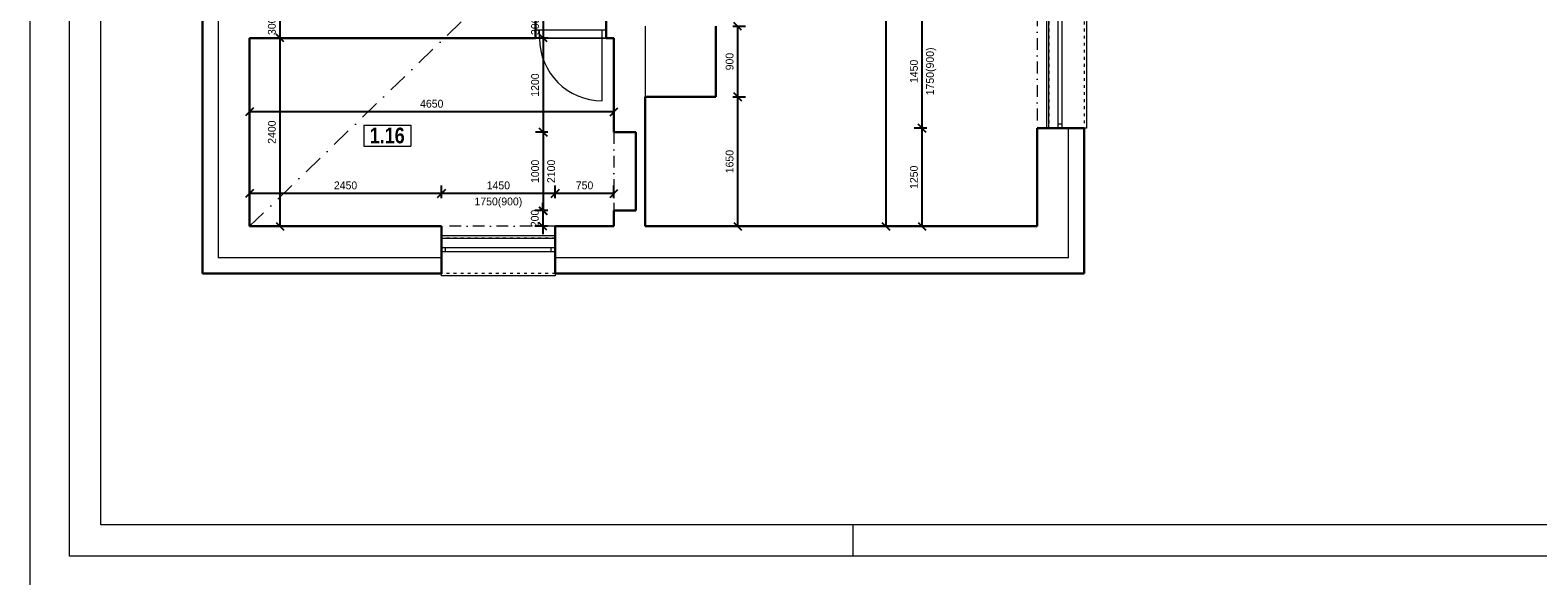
# Model space of a CAD drawing. Header units: millimetres. Extents: x -65956 to 5894746, y -14679 to 163521.
# Tile 23 of 89: x -65956 to -46716, y 15271 to 22227. Entities that reach past the tile are written whole.
import ezdxf

# ---------------------------------------------------------------- set-up
doc = ezdxf.new("R2010")
doc.units = ezdxf.units.MM
for name, pattern in [('__$$DASHDOT$$', [10.01, 5, -2.5, 0.01, -2.5]), ('ACAD_ISO03W100', [30, 12, -18]), ('ČERCHOVANÁ', [1, 0.5, -0.25, 0, -0.25])]:
    doc.linetypes.add(name, pattern=pattern)
doc.layers.get('0').update_dxf_attribs({"lineweight": 5})
doc.layers.get('Defpoints').update_dxf_attribs({"color": 2, "lineweight": 30})
doc.layers.add('- pomocna', color=232, linetype='Continuous', lineweight=0, plot=False)
doc.layers.add('- pomocná oramovanie', color=245, linetype='Continuous', lineweight=0, plot=False)
for name, color, linetype, lineweight in [('H popisky', 30, 'Continuous', 25), ('H stavba', 82, 'Continuous', 30), ('KOTY', 51, 'Continuous', 5), ('otvor', 163, 'Continuous', 5), ('Tbč stavba', 4, 'ČERCHOVANÁ', 0), ('Tč stavba', 7, 'ACAD_ISO03W100', 5), ('VT sanita', 210, 'Continuous', 5)]:
    doc.layers.add(name, color=color, linetype=linetype, lineweight=lineweight)
doc.styles.add('1-100_te_2mm_200', font='technic_.ttf', dxfattribs={"height": 200})
doc.styles.add('1-20_ce_5mm_100', font='GOTHIC.TTF', dxfattribs={"height": 100})
doc.styles.add('1-50_ce_2mm_100', font='GOTHIC.TTF', dxfattribs={"height": 100})
doc.dimstyles.new('technic_1-100', dxfattribs={"dimtxt": 200, "dimasz": 240, "dimexe": 300, "dimexo": 200, "dimgap": 100, "dimtad": 1, "dimdec": 1, "dimrnd": 0.5, "dimtxsty": '1-100_te_2mm_200', "dimblk": 'OBLIQUE', "dimcen": 2.5, "dimclrd": 256, "dimclrt": 256, "dimadec": 0, "dimazin": 0, "dimtfac": 1, "dimtdec": 1, "dimtix": 1, "dimtmove": 1, "dimatfit": 3, "dimldrblk": 'OBLIQUE', "dimfxl": 400, "dimfxlon": 1, "dimarcsym": 0})

# ---------------------------------------------------------------- blocks, each defined once
blk = doc.blocks.new('cxyvyxcvcx')
at = {"layer": '- pomocná oramovanie'}
for points in [[(-136218, -52983), (-178218, -52983), (-178218, -23283), (-136218, -23283)], [(-137118, -52083), (-177318, -52083), (-177318, -24183), (-137118, -24183)]]:
    blk.add_lwpolyline(points, close=True, dxfattribs=at)
blk.add_line((-167718, -52083), (-167718, -52483))
blk.add_lwpolyline([(-136718, -52483), (-177718, -52483), (-177718, -23783), (-136718, -23783)], close=True)
blk = doc.blocks.new('_Oblique')
at = {"color": 0, "linetype": 'ByBlock', "lineweight": -2}
blk.add_line((-0.5, -0.5), (0.5, 0.5), dxfattribs=at)
blk = doc.blocks.new('*D1132')
at = {"layer": 'Defpoints', "color": 0, "transparency": 16777216}
for p in [(-53106, 22427), (-54575, 20977), (-53106, 20977)]:
    blk.add_point(p, dxfattribs=at)
at = {"layer": 'KOTY', "color": 0, "lineweight": -2, "transparency": 16777216}
for p, q in [((-54515, 22427), (-54675, 22427)), ((-54515, 20977), (-54675, 20977))]:
    blk.add_line(p, q, dxfattribs=at)
at = {"layer": 'KOTY', "lineweight": -2, "transparency": 16777216}
blk.add_line((-54575, 22427), (-54575, 20977), dxfattribs=at)
at = {"layer": 'KOTY', "lineweight": -2, "transparency": 16777216, "xscale": 100, "yscale": 100, "zscale": 100}
for p, rotation in [((-54575, 22427), 90), ((-54575, 20977), 270)]:
    blk.add_blockref('_Oblique', p, dxfattribs=dict(at, rotation=rotation))
at = {"layer": 'KOTY', "transparency": 16777216, "char_height": 100, "attachment_point": 5, "rotation": 90, "style": '1-20_ce_5mm_100'}
for s, insert in [('1750(900)', (-54458, 21702)), ('1450', (-54678, 21702))]:
    blk.add_mtext(s, dxfattribs=dict(at, insert=insert))
blk = doc.blocks.new('*D1133')
at = {"layer": 'Defpoints', "color": 0, "transparency": 16777216}
for p in [(-53106, 20977), (-54575, 19727), (-53106, 19727)]:
    blk.add_point(p, dxfattribs=at)
at = {"layer": 'KOTY', "color": 0, "lineweight": -2, "transparency": 16777216}
for p, q in [((-54515, 20977), (-54675, 20977)), ((-54515, 19727), (-54675, 19727))]:
    blk.add_line(p, q, dxfattribs=at)
at = {"layer": 'KOTY', "lineweight": -2, "transparency": 16777216}
blk.add_line((-54575, 20977), (-54575, 19727), dxfattribs=at)
at = {"layer": 'KOTY', "lineweight": -2, "transparency": 16777216, "xscale": 100, "yscale": 100, "zscale": 100}
for p, rotation in [((-54575, 20977), 90), ((-54575, 19727), 270)]:
    blk.add_blockref('_Oblique', p, dxfattribs=dict(at, rotation=rotation))
at = {"layer": 'KOTY', "transparency": 16777216, "insert": (-54678, 20352), "char_height": 100, "attachment_point": 5, "rotation": 90, "style": '1-20_ce_5mm_100'}
blk.add_mtext('1250', dxfattribs=at)
blk = doc.blocks.new('*D1116')
at = {"layer": 'Defpoints', "color": 0, "transparency": 16777216}
for p in [(-54106, 29427), (-55036, 19727), (-54106, 19727)]:
    blk.add_point(p, dxfattribs=at)
at = {"layer": 'KOTY', "color": 0, "lineweight": -2, "transparency": 16777216}
for p, q in [((-54976, 29427), (-55136, 29427)), ((-54976, 19727), (-55136, 19727))]:
    blk.add_line(p, q, dxfattribs=at)
at = {"layer": 'KOTY', "lineweight": -2, "transparency": 16777216}
blk.add_line((-55036, 29427), (-55036, 19727), dxfattribs=at)
at = {"layer": 'KOTY', "lineweight": -2, "transparency": 16777216, "xscale": 100, "yscale": 100, "zscale": 100}
for p, rotation in [((-55036, 29427), 90), ((-55036, 19727), 270)]:
    blk.add_blockref('_Oblique', p, dxfattribs=dict(at, rotation=rotation))
at = {"layer": 'KOTY', "transparency": 16777216, "insert": (-55138, 24577), "char_height": 100, "attachment_point": 5, "rotation": 90, "style": '1-20_ce_5mm_100'}
blk.add_mtext('9700', dxfattribs=at)
blk = doc.blocks.new('*D1134')
at = {"layer": 'Defpoints', "color": 0, "transparency": 16777216}
for p in [(-58106, 21377), (-56927, 21377), (-58106, 19727)]:
    blk.add_point(p, dxfattribs=at)
at = {"layer": 'KOTY', "color": 0, "lineweight": -2, "transparency": 16777216}
for p, q in [((-56987, 21377), (-56827, 21377)), ((-56987, 19727), (-56827, 19727))]:
    blk.add_line(p, q, dxfattribs=at)
at = {"layer": 'KOTY', "lineweight": -2, "transparency": 16777216}
blk.add_line((-56927, 19727), (-56927, 21377), dxfattribs=at)
at = {"layer": 'KOTY', "lineweight": -2, "transparency": 16777216, "xscale": 100, "yscale": 100, "zscale": 100}
for p, rotation in [((-56927, 21377), 90), ((-56927, 19727), 270)]:
    blk.add_blockref('_Oblique', p, dxfattribs=dict(at, rotation=rotation))
at = {"layer": 'KOTY', "transparency": 16777216, "insert": (-57030, 20552), "char_height": 100, "attachment_point": 5, "rotation": 90, "style": '1-20_ce_5mm_100'}
blk.add_mtext('1650', dxfattribs=at)
blk = doc.blocks.new('*D1135')
at = {"layer": 'Defpoints', "color": 0, "transparency": 16777216}
for p in [(-57206, 22277), (-56927, 22277), (-58106, 21377)]:
    blk.add_point(p, dxfattribs=at)
at = {"layer": 'KOTY', "color": 0, "lineweight": -2, "transparency": 16777216}
for p, q in [((-56987, 22277), (-56827, 22277)), ((-56987, 21377), (-56827, 21377))]:
    blk.add_line(p, q, dxfattribs=at)
at = {"layer": 'KOTY', "lineweight": -2, "transparency": 16777216}
blk.add_line((-56927, 21377), (-56927, 22277), dxfattribs=at)
at = {"layer": 'KOTY', "lineweight": -2, "transparency": 16777216, "xscale": 100, "yscale": 100, "zscale": 100}
for p, rotation in [((-56927, 22277), 90), ((-56927, 21377), 270)]:
    blk.add_blockref('_Oblique', p, dxfattribs=dict(at, rotation=rotation))
at = {"layer": 'KOTY', "transparency": 16777216, "insert": (-57030, 21827), "char_height": 100, "attachment_point": 5, "rotation": 90, "style": '1-20_ce_5mm_100'}
blk.add_mtext('900', dxfattribs=at)
blk = doc.blocks.new('*D1137')
at = {"layer": 'Defpoints', "color": 0, "transparency": 16777216}
for p in [(-53106, 22661), (-57206, 22277), (-53106, 19727)]:
    blk.add_point(p, dxfattribs=at)
at = {"layer": 'KOTY', "color": 0, "lineweight": -2, "transparency": 16777216}
for p, q in [((-57206, 22601), (-57206, 22761)), ((-53106, 22601), (-53106, 22761))]:
    blk.add_line(p, q, dxfattribs=at)
at = {"layer": 'KOTY', "lineweight": -2, "transparency": 16777216}
blk.add_line((-57206, 22661), (-53106, 22661), dxfattribs=at)
at = {"layer": 'KOTY', "lineweight": -2, "transparency": 16777216, "xscale": 100, "yscale": 100, "zscale": 100, "rotation": 180}
blk.add_blockref('_Oblique', (-57206, 22661), dxfattribs=at)
at = {"layer": 'KOTY', "lineweight": -2, "transparency": 16777216, "xscale": 100, "yscale": 100, "zscale": 100}
blk.add_blockref('_Oblique', (-53106, 22661), dxfattribs=at)
at = {"layer": 'KOTY', "transparency": 16777216, "insert": (-55156, 22763), "char_height": 100, "attachment_point": 5, "style": '1-20_ce_5mm_100'}
blk.add_mtext('4100', dxfattribs=at)
blk = doc.blocks.new('*D1147')
at = {"layer": 'Defpoints', "color": 0, "transparency": 16777216}
for p in [(-63156, 22427), (-63156, 22127), (-62768, 22127)]:
    blk.add_point(p, dxfattribs=at)
at = {"layer": 'KOTY', "lineweight": -2, "transparency": 16777216}
for p, q in [((-62768, 22427), (-62768, 22527)), ((-62768, 22427), (-62768, 22127)), ((-62768, 22127), (-62768, 22027))]:
    blk.add_line(p, q, dxfattribs=at)
at = {"layer": 'KOTY', "color": 0, "lineweight": -2, "transparency": 16777216}
for p, q in [((-62828, 22427), (-62668, 22427)), ((-62828, 22127), (-62668, 22127))]:
    blk.add_line(p, q, dxfattribs=at)
at = {"layer": 'KOTY', "lineweight": -2, "transparency": 16777216, "xscale": 100, "yscale": 100, "zscale": 100}
for p, rotation in [((-62768, 22427), 270), ((-62768, 22127), 90)]:
    blk.add_blockref('_Oblique', p, dxfattribs=dict(at, rotation=rotation))
at = {"layer": 'KOTY', "transparency": 16777216, "insert": (-62871, 22277), "char_height": 100, "attachment_point": 5, "rotation": 90, "style": '1-20_ce_5mm_100'}
blk.add_mtext('300', dxfattribs=at)
blk = doc.blocks.new('*D1148')
at = {"layer": 'Defpoints', "color": 0, "transparency": 16777216}
for p in [(-63156, 22127), (-63156, 19727), (-62768, 19727)]:
    blk.add_point(p, dxfattribs=at)
at = {"layer": 'KOTY', "color": 0, "lineweight": -2, "transparency": 16777216}
for p, q in [((-62828, 22127), (-62668, 22127)), ((-62828, 19727), (-62668, 19727))]:
    blk.add_line(p, q, dxfattribs=at)
at = {"layer": 'KOTY', "lineweight": -2, "transparency": 16777216}
blk.add_line((-62768, 22127), (-62768, 19727), dxfattribs=at)
at = {"layer": 'KOTY', "lineweight": -2, "transparency": 16777216, "xscale": 100, "yscale": 100, "zscale": 100}
for p, rotation in [((-62768, 22127), 90), ((-62768, 19727), 270)]:
    blk.add_blockref('_Oblique', p, dxfattribs=dict(at, rotation=rotation))
at = {"layer": 'KOTY', "transparency": 16777216, "insert": (-62871, 20927), "char_height": 100, "attachment_point": 5, "rotation": 90, "style": '1-20_ce_5mm_100'}
blk.add_mtext('2400', dxfattribs=at)
blk = doc.blocks.new('*D1149')
at = {"layer": 'Defpoints', "color": 0, "transparency": 16777216}
for p in [(-59256, 20146), (-59256, 19727), (-58506, 19727)]:
    blk.add_point(p, dxfattribs=at)
at = {"layer": 'KOTY', "color": 0, "lineweight": -2, "transparency": 16777216}
for p, q in [((-59256, 20086), (-59256, 20246)), ((-58506, 20086), (-58506, 20246))]:
    blk.add_line(p, q, dxfattribs=at)
at = {"layer": 'KOTY', "lineweight": -2, "transparency": 16777216}
blk.add_line((-58506, 20146), (-59256, 20146), dxfattribs=at)
at = {"layer": 'KOTY', "lineweight": -2, "transparency": 16777216, "xscale": 100, "yscale": 100, "zscale": 100, "rotation": 180}
blk.add_blockref('_Oblique', (-59256, 20146), dxfattribs=at)
at = {"layer": 'KOTY', "lineweight": -2, "transparency": 16777216, "xscale": 100, "yscale": 100, "zscale": 100}
blk.add_blockref('_Oblique', (-58506, 20146), dxfattribs=at)
at = {"layer": 'KOTY', "transparency": 16777216, "insert": (-58881, 20248), "char_height": 100, "attachment_point": 5, "style": '1-20_ce_5mm_100'}
blk.add_mtext('750', dxfattribs=at)
blk = doc.blocks.new('*D1150')
at = {"layer": 'Defpoints', "color": 0, "transparency": 16777216}
for p in [(-60706, 20146), (-60706, 19727), (-59256, 19727)]:
    blk.add_point(p, dxfattribs=at)
at = {"layer": 'KOTY', "color": 0, "lineweight": -2, "transparency": 16777216}
for p, q in [((-60706, 20086), (-60706, 20246)), ((-59256, 20086), (-59256, 20246))]:
    blk.add_line(p, q, dxfattribs=at)
at = {"layer": 'KOTY', "lineweight": -2, "transparency": 16777216}
blk.add_line((-59256, 20146), (-60706, 20146), dxfattribs=at)
at = {"layer": 'KOTY', "lineweight": -2, "transparency": 16777216, "xscale": 100, "yscale": 100, "zscale": 100, "rotation": 180}
blk.add_blockref('_Oblique', (-60706, 20146), dxfattribs=at)
at = {"layer": 'KOTY', "lineweight": -2, "transparency": 16777216, "xscale": 100, "yscale": 100, "zscale": 100}
blk.add_blockref('_Oblique', (-59256, 20146), dxfattribs=at)
at = {"layer": 'KOTY', "transparency": 16777216, "char_height": 100, "attachment_point": 5, "style": '1-20_ce_5mm_100'}
for s, insert in [('1450', (-59981, 20248)), ('1750(900)', (-59981, 20029))]:
    blk.add_mtext(s, dxfattribs=dict(at, insert=insert))
blk = doc.blocks.new('*D1151')
at = {"layer": 'Defpoints', "color": 0, "transparency": 16777216}
for p in [(-63156, 20146), (-63156, 19727), (-60706, 19727)]:
    blk.add_point(p, dxfattribs=at)
at = {"layer": 'KOTY', "color": 0, "lineweight": -2, "transparency": 16777216}
for p, q in [((-63156, 20086), (-63156, 20246)), ((-60706, 20086), (-60706, 20246))]:
    blk.add_line(p, q, dxfattribs=at)
at = {"layer": 'KOTY', "lineweight": -2, "transparency": 16777216}
blk.add_line((-60706, 20146), (-63156, 20146), dxfattribs=at)
at = {"layer": 'KOTY', "lineweight": -2, "transparency": 16777216, "xscale": 100, "yscale": 100, "zscale": 100, "rotation": 180}
blk.add_blockref('_Oblique', (-63156, 20146), dxfattribs=at)
at = {"layer": 'KOTY', "lineweight": -2, "transparency": 16777216, "xscale": 100, "yscale": 100, "zscale": 100}
blk.add_blockref('_Oblique', (-60706, 20146), dxfattribs=at)
at = {"layer": 'KOTY', "transparency": 16777216, "insert": (-61931, 20248), "char_height": 100, "attachment_point": 5, "style": '1-20_ce_5mm_100'}
blk.add_mtext('2450', dxfattribs=at)
blk = doc.blocks.new('*D1152')
at = {"layer": 'Defpoints', "color": 0, "transparency": 16777216}
for p in [(-58506, 22127), (-59409, 20927), (-58506, 20927)]:
    blk.add_point(p, dxfattribs=at)
at = {"layer": 'KOTY', "color": 0, "lineweight": -2, "transparency": 16777216}
for p, q in [((-59349, 22127), (-59509, 22127)), ((-59349, 20927), (-59509, 20927))]:
    blk.add_line(p, q, dxfattribs=at)
at = {"layer": 'KOTY', "lineweight": -2, "transparency": 16777216}
blk.add_line((-59409, 22127), (-59409, 20927), dxfattribs=at)
at = {"layer": 'KOTY', "lineweight": -2, "transparency": 16777216, "xscale": 100, "yscale": 100, "zscale": 100}
for p, rotation in [((-59409, 22127), 90), ((-59409, 20927), 270)]:
    blk.add_blockref('_Oblique', p, dxfattribs=dict(at, rotation=rotation))
at = {"layer": 'KOTY', "transparency": 16777216, "insert": (-59512, 21527), "char_height": 100, "attachment_point": 5, "rotation": 90, "style": '1-20_ce_5mm_100'}
blk.add_mtext('1200', dxfattribs=at)
blk = doc.blocks.new('*D1153')
at = {"layer": 'Defpoints', "color": 0, "transparency": 16777216}
for p in [(-58506, 20927), (-59409, 19927), (-58506, 19927)]:
    blk.add_point(p, dxfattribs=at)
at = {"layer": 'KOTY', "color": 0, "lineweight": -2, "transparency": 16777216}
for p, q in [((-59349, 20927), (-59509, 20927)), ((-59349, 19927), (-59509, 19927))]:
    blk.add_line(p, q, dxfattribs=at)
at = {"layer": 'KOTY', "lineweight": -2, "transparency": 16777216}
blk.add_line((-59409, 20927), (-59409, 19927), dxfattribs=at)
at = {"layer": 'KOTY', "lineweight": -2, "transparency": 16777216, "xscale": 100, "yscale": 100, "zscale": 100}
for p, rotation in [((-59409, 20927), 90), ((-59409, 19927), 270)]:
    blk.add_blockref('_Oblique', p, dxfattribs=dict(at, rotation=rotation))
at = {"layer": 'KOTY', "transparency": 16777216, "char_height": 100, "attachment_point": 5, "rotation": 90, "style": '1-20_ce_5mm_100'}
for s, insert in [('1000', (-59512, 20427)), ('2100', (-59307, 20427))]:
    blk.add_mtext(s, dxfattribs=dict(at, insert=insert))
blk = doc.blocks.new('*D1154')
at = {"layer": 'Defpoints', "color": 0, "transparency": 16777216}
for p in [(-58506, 19927), (-59414, 19727), (-58506, 19727)]:
    blk.add_point(p, dxfattribs=at)
at = {"layer": 'KOTY', "lineweight": -2, "transparency": 16777216}
for p, q in [((-59414, 19927), (-59414, 20027)), ((-59414, 19927), (-59414, 19727)), ((-59414, 19727), (-59414, 19627))]:
    blk.add_line(p, q, dxfattribs=at)
at = {"layer": 'KOTY', "color": 0, "lineweight": -2, "transparency": 16777216}
for p, q in [((-59354, 19927), (-59514, 19927)), ((-59354, 19727), (-59514, 19727))]:
    blk.add_line(p, q, dxfattribs=at)
at = {"layer": 'KOTY', "lineweight": -2, "transparency": 16777216, "xscale": 100, "yscale": 100, "zscale": 100}
for p, rotation in [((-59414, 19927), 270), ((-59414, 19727), 90)]:
    blk.add_blockref('_Oblique', p, dxfattribs=dict(at, rotation=rotation))
at = {"layer": 'KOTY', "transparency": 16777216, "insert": (-59516, 19827), "char_height": 100, "attachment_point": 5, "rotation": 90, "style": '1-20_ce_5mm_100'}
blk.add_mtext('200', dxfattribs=at)
blk = doc.blocks.new('*D1155')
at = {"layer": 'Defpoints', "color": 0, "transparency": 16777216}
for p in [(-63156, 21186), (-63156, 19727), (-58506, 19727)]:
    blk.add_point(p, dxfattribs=at)
at = {"layer": 'KOTY', "color": 0, "lineweight": -2, "transparency": 16777216}
for p, q in [((-63156, 21126), (-63156, 21286)), ((-58506, 21126), (-58506, 21286))]:
    blk.add_line(p, q, dxfattribs=at)
at = {"layer": 'KOTY', "lineweight": -2, "transparency": 16777216}
blk.add_line((-58506, 21186), (-63156, 21186), dxfattribs=at)
at = {"layer": 'KOTY', "lineweight": -2, "transparency": 16777216, "xscale": 100, "yscale": 100, "zscale": 100, "rotation": 180}
blk.add_blockref('_Oblique', (-63156, 21186), dxfattribs=at)
at = {"layer": 'KOTY', "lineweight": -2, "transparency": 16777216, "xscale": 100, "yscale": 100, "zscale": 100}
blk.add_blockref('_Oblique', (-58506, 21186), dxfattribs=at)
at = {"layer": 'KOTY', "transparency": 16777216, "insert": (-60831, 21289), "char_height": 100, "attachment_point": 5, "style": '1-20_ce_5mm_100'}
blk.add_mtext('4650', dxfattribs=at)
blk = doc.blocks.new('*T1125')
at = {"layer": 'Defpoints', "color": 8, "linetype": 'ByBlock', "lineweight": 0, "transparency": 16777216}
for p, q in [((0, 0), (600, 0)), ((0, 0), (0, -271)), ((600, 0), (600, -271)), ((0, -271), (600, -271))]:
    blk.add_line(p, q, dxfattribs=at)
at = {"layer": 'H popisky', "color": 0, "transparency": 16777216, "insert": (300, -135), "char_height": 200, "width": 596, "attachment_point": 5, "style": '1-50_ce_2mm_100'}
blk.add_mtext('{\\fTechnicLite|b1|i0|c2|p2;\\C256;1.16}', dxfattribs=at)
blk = doc.blocks.new('*D1158')
at = {"layer": 'Defpoints', "color": 0, "transparency": 16777216}
for p in [(-58506, 22427), (-59409, 22127), (-58506, 22127)]:
    blk.add_point(p, dxfattribs=at)
at = {"layer": 'KOTY', "lineweight": -2, "transparency": 16777216}
for p, q in [((-59409, 22427), (-59409, 22527)), ((-59409, 22427), (-59409, 22127)), ((-59409, 22127), (-59409, 22027))]:
    blk.add_line(p, q, dxfattribs=at)
at = {"layer": 'KOTY', "color": 0, "lineweight": -2, "transparency": 16777216}
for p, q in [((-59349, 22427), (-59509, 22427)), ((-59349, 22127), (-59509, 22127))]:
    blk.add_line(p, q, dxfattribs=at)
at = {"layer": 'KOTY', "lineweight": -2, "transparency": 16777216, "xscale": 100, "yscale": 100, "zscale": 100}
for p, rotation in [((-59409, 22427), 270), ((-59409, 22127), 90)]:
    blk.add_blockref('_Oblique', p, dxfattribs=dict(at, rotation=rotation))
at = {"layer": 'KOTY', "transparency": 16777216, "insert": (-59512, 22277), "char_height": 100, "attachment_point": 5, "rotation": 90, "style": '1-20_ce_5mm_100'}
blk.add_mtext('300', dxfattribs=at)

msp = doc.modelspace()

# ---------------------------------------------------------------- linework, layer by layer
at = {"layer": '- pomocna'}
for points in [[(-58106.01, 19727.03), (-53106.01, 19727.03), (-53106.01, 20977.03), (-52956.01, 20977.03), (-52956.01, 22427.03)], [(-63156.01, 22127.03), (-63156.01, 19727.03), (-60706.01, 19727.03), (-60706.01, 19577.03), (-59256.01, 19577.03), (-59256.01, 19727.03), (-58506.01, 19727.03), (-58506.01, 19927.03), (-58226.01, 19927.03), (-58226.01, 20927.03), (-58506.01, 20927.03), (-58506.01, 22127.03), (-63156.01, 22127.03)], [(-57206.01, 22277.03), (-57206.01, 21377.03), (-58106.01, 21377.03), (-58106.01, 19727.03)]]:
    msp.add_lwpolyline(points, dxfattribs=at)
at = {"linetype": 'Continuous'}
for p, q in [((-63556.01, 22627.03), (-63556.01, 19327.03)), ((-52706.01, 19327.03), (-52706.01, 20977.03)), ((-60706.01, 19327.03), (-63556.01, 19327.03)), ((-52706.01, 19327.03), (-59256.01, 19327.03))]:
    msp.add_line(p, q, dxfattribs=at)
msp.add_line((-58106.01, 22277.03), (-58106.01, 21377.03))
at = {"layer": 'H stavba'}
for p, q in [((-63756.01, 22627.03), (-63756.01, 19127.03)), ((-59506.01, 22127.03), (-59506.01, 22427.03)), ((-58606.01, 22127.03), (-58606.01, 22427.03)), ((-63156.01, 22127.03), (-63156.01, 19727.03)), ((-63156.01, 22127.03), (-59506.01, 22127.03)), ((-58606.01, 22127.03), (-58506.01, 22127.03)), ((-58506.01, 22127.03), (-58506.01, 20927.03)), ((-57206.01, 22277.03), (-57206.01, 21377.03)), ((-57206.01, 21377.03), (-58106.01, 21377.03)), ((-58106.01, 21377.03), (-58106.01, 19727.03)), ((-53106.01, 19727.03), (-53106.01, 20977.03)), ((-52506.01, 20977.03), (-53106.01, 20977.03)), ((-52506.01, 19127.03), (-52506.01, 20977.03)), ((-58506.01, 20927.03), (-58226.01, 20927.03)), ((-58226.01, 20927.03), (-58226.01, 19927.03)), ((-58506.01, 19927.03), (-58506.01, 19727.03)), ((-58506.01, 19927.03), (-58226.01, 19927.03)), ((-60706.01, 19727.03), (-63156.01, 19727.03)), ((-60706.01, 19127.03), (-60706.01, 19727.03)), ((-58506.01, 19727.03), (-59256.01, 19727.03)), ((-59256.01, 19127.03), (-59256.01, 19727.03)), ((-53106.01, 19727.03), (-58106.01, 19727.03)), ((-60706.01, 19127.03), (-63756.01, 19127.03)), ((-52506.01, 19127.03), (-59256.01, 19127.03))]:
    msp.add_line(p, q, dxfattribs=at)
at = {"layer": 'otvor'}
for p, q in [((-52986.01, 22427.03), (-52986.01, 20977.03)), ((-52836.01, 20977.03), (-52836.01, 22427.03)), ((-52786.01, 20977.03), (-52786.01, 22427.03)), ((-58606.01, 22227.03), (-59506.01, 22227.03)), ((-59506.01, 22127.03), (-58606.01, 22127.03)), ((-59456.01, 22127.03), (-59456.01, 22227.03)), ((-58656.01, 21327.03), (-58656.01, 22227.03)), ((-52786.01, 21027.03), (-52836.01, 21027.03)), ((-59256.01, 19607.03), (-60706.01, 19607.03)), ((-60706.01, 19457.03), (-59256.01, 19457.03)), ((-60656.01, 19407.03), (-60656.01, 19457.03)), ((-59306.01, 19407.03), (-59306.01, 19457.03)), ((-60706.01, 19407.03), (-59256.01, 19407.03))]:
    msp.add_line(p, q, dxfattribs=at)
for points in [[(-52506.01, 22427.03), (-52476.01, 22427.03), (-52476.01, 20977.03), (-52506.01, 20977.03)], [(-59256.01, 19127.03), (-59256.01, 19097.03), (-60706.01, 19097.03), (-60706.01, 19127.03)]]:
    msp.add_lwpolyline(points, dxfattribs=at)
msp.add_arc((-58656.01, 22127.03), 800, 180, 270, dxfattribs=at)
at = {"layer": 'Tbč stavba', "ltscale": 300}
for p, q in [((-53106.01, 22427.03), (-53106.01, 20977.03)), ((-58506.01, 20927.03), (-58506.01, 19927.03)), ((-59256.01, 19727.03), (-60706.01, 19727.03))]:
    msp.add_line(p, q, dxfattribs=at)
at = {"layer": 'Tč stavba', "ltscale": 3}
for p, q in [((-52956.01, 22427.03), (-52956.01, 20977.03)), ((-52506.01, 22427.03), (-52506.01, 20977.03)), ((-59256.01, 19577.03), (-60706.01, 19577.03)), ((-59256.01, 19127.03), (-60706.01, 19127.03))]:
    msp.add_line(p, q, dxfattribs=at)
at = {"layer": 'VT sanita', "linetype": '__$$DASHDOT$$', "ltscale": 50}
msp.add_line((-63156.01, 19727.03), (-53106.01, 29427.03), dxfattribs=at)

# ---------------------------------------------------------------- block references
for name, p in [('cxyvyxcvcx', (112262.3, 68004.75)), ('*T1125', (-61699.59, 21018.3))]:
    msp.add_blockref(name, p)

# ---------------------------------------------------------------- dimensions: what is measured, and where the dimension line sits
at = {"layer": 'KOTY'}
for base, p1, p2, picture, middle in [((-55035.73, 19727.03), (-54106.01, 29427.03), (-54106.01, 19727.03), '*D1116', (-55138.24, 24577.03)), ((-62768.05, 22127.03), (-63156.01, 22427.03), (-63156.01, 22127.03), '*D1147', (-62870.56, 22277.03)), ((-59409.05, 22127.03), (-58506.01, 22427.03), (-58506.01, 22127.03), '*D1158', (-59511.57, 22277.03)), ((-56927.07, 22277.03), (-58106.01, 21377.03), (-57206.01, 22277.03), '*D1135', (-57029.59, 21827.03)), ((-62768.05, 19727.03), (-63156.01, 22127.03), (-63156.01, 19727.03), '*D1148', (-62870.56, 20927.03)), ((-59409.05, 20927.03), (-58506.01, 22127.03), (-58506.01, 20927.03), '*D1152', (-59511.57, 21527.03)), ((-56927.07, 21377.03), (-58106.01, 19727.03), (-58106.01, 21377.03), '*D1134', (-57029.59, 20552.03)), ((-54575.14, 19727.03), (-53106.01, 20977.03), (-53106.01, 19727.03), '*D1133', (-54677.66, 20352.03)), ((-59413.51, 19727.03), (-58506.01, 19927.03), (-58506.01, 19727.03), '*D1154', (-59516.03, 19827.03))]:
    dim = msp.add_linear_dim(base=base, p1=p1, p2=p2, angle=90, dimstyle='technic_1-100', override={"dimtxt": 100, "dimasz": 100, "dimexe": 100, "dimgap": 50, "dimtxsty": '1-20_ce_5mm_100', "dimfxl": 60}, dxfattribs=at)
    dim.commit()
    dim.dimension.update_dxf_attribs({"geometry": picture, "text_midpoint": middle})
for base, p1, p2, picture, middle in [((-53106.01, 22660.81), (-57206.01, 22277.03), (-53106.01, 19727.03), '*D1137', (-55156.01, 22763.33)), ((-63156.01, 21186.16), (-58506.01, 19727.03), (-63156.01, 19727.03), '*D1155', (-60831.01, 21288.68)), ((-63156.01, 20145.85), (-60706.01, 19727.03), (-63156.01, 19727.03), '*D1151', (-61931.01, 20248.36)), ((-59256.01, 20145.85), (-58506.01, 19727.03), (-59256.01, 19727.03), '*D1149', (-58881.01, 20248.36))]:
    dim = msp.add_linear_dim(base=base, p1=p1, p2=p2, dimstyle='technic_1-100', override={"dimtxt": 100, "dimasz": 100, "dimexe": 100, "dimgap": 50, "dimtxsty": '1-20_ce_5mm_100', "dimfxl": 60}, dxfattribs=at)
    dim.commit()
    dim.dimension.update_dxf_attribs({"geometry": picture, "text_midpoint": middle})
for base, p1, p2, text, picture, middle in [((-54575.14, 20977.03), (-53106.01, 22427.03), (-53106.01, 20977.03), '<>\\X 1750(900)', '*D1132', (-54575.14, 21702.03)), ((-59409.05, 19927.03), (-58506.01, 20927.03), (-58506.01, 19927.03), '<>\\X 2100', '*D1153', (-59409.05, 20427.03))]:
    dim = msp.add_linear_dim(base=base, p1=p1, p2=p2, angle=90, text=text, dimstyle='technic_1-100', override={"dimtxt": 100, "dimasz": 100, "dimexe": 100, "dimgap": 50, "dimtxsty": '1-20_ce_5mm_100', "dimfxl": 60}, dxfattribs=at)
    dim.commit()
    dim.dimension.update_dxf_attribs({"geometry": picture, "text_midpoint": middle})
dim = msp.add_linear_dim(base=(-60706.01, 20145.85), p1=(-59256.01, 19727.03), p2=(-60706.01, 19727.03), text='<>\\X 1750(900)', dimstyle='technic_1-100', override={"dimtxt": 100, "dimasz": 100, "dimexe": 100, "dimgap": 50, "dimtxsty": '1-20_ce_5mm_100', "dimfxl": 60}, dxfattribs=at)
dim.commit()
dim.dimension.update_dxf_attribs({"geometry": '*D1150', "text_midpoint": (-59981.01, 20145.85)})

doc.saveas('drawing.dxf')
